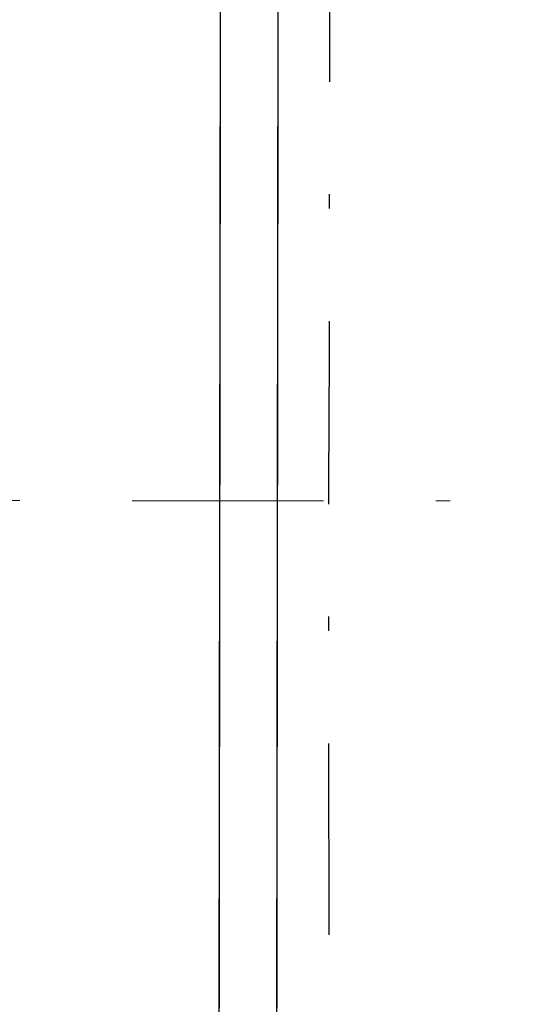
# Model space of a CAD drawing. Header units: millimetres. Extents: x -23738 to 4435, y -2716 to 20653.
# Tile 110 of 160: x -1245 to -707, y 3733 to 4762. Entities that reach past the tile are written whole.
import ezdxf

# ---------------------------------------------------------------- set-up
doc = ezdxf.new("R2010")
doc.units = ezdxf.units.MM
doc.header["$MEASUREMENT"] = 0
doc.linetypes.add('Čerchovaná', pattern=[450, 200, -117.5, 15, -117.5])
doc.layers.add('9._POHLED ZÁPADNÍ_2_2D prvky - obecné', color=7, linetype='Continuous')
doc.layers.add('9._POHLED ZÁPADNÍ_2_Nové_Konstrukce - krov', color=7, linetype='Continuous')

msp = doc.modelspace()

# ---------------------------------------------------------------- linework, layer by layer
at = {"layer": '9._POHLED ZÁPADNÍ_2_2D prvky - obecné', "color": 214, "linetype": 'Čerchovaná', "lineweight": 20}
msp.add_line((-20477.7, 4271.9), (-359.7, 4258.9), dxfattribs=at)
at = {"layer": '9._POHLED ZÁPADNÍ_2_Nové_Konstrukce - krov', "color": 1, "linetype": 'Čerchovaná', "lineweight": 25}
for p in [(-914.3, 8497), (-919.8, 205.9)]:
    msp.add_line(p, (-922.3, 4309.7), dxfattribs=at)
at = {"layer": '9._POHLED ZÁPADNÍ_2_Nové_Konstrukce - krov', "color": 1, "linetype": 'Continuous', "lineweight": 25}
for p, q in [((-1038.4, 2500.5), (-1033.7, 6050.5)), ((-973.8, 6050.4), (-978.4, 2500.4))]:
    msp.add_line(p, q, dxfattribs=at)
at = {"layer": '9._POHLED ZÁPADNÍ_2_Nové_Konstrukce - krov', "color": 1, "linetype": 'Continuous', "lineweight": 25, "flags": 128}
msp.add_lwpolyline([(-973.8, 6050.4), (-978.4, 2500.4), (-1038.4, 2500.5), (-1033.7, 6050.5)], close=True, dxfattribs=at)

doc.saveas('drawing.dxf')
